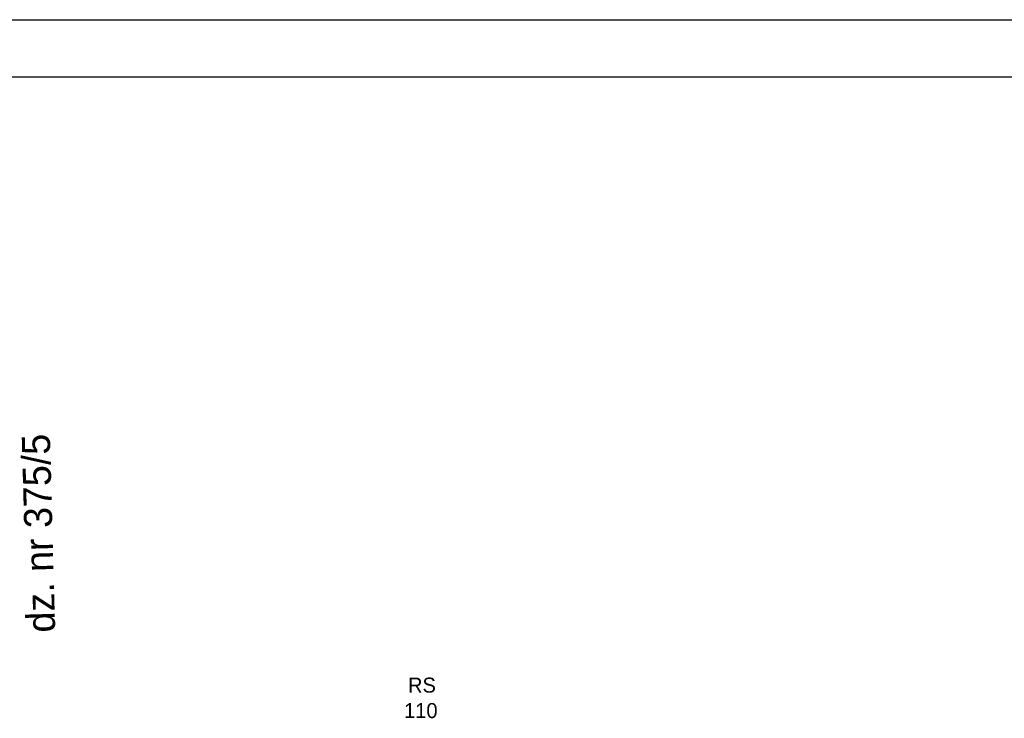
# Model space of a CAD drawing. Extents: x -220312 to -8310, y -91840 to 81907.
# Tile 63 of 128: x -190989 to -180492, y 43662 to 51109. Entities that reach past the tile are written whole.
import ezdxf

# ---------------------------------------------------------------- set-up
doc = ezdxf.new("R2010")
doc.units = 0
doc.header["$MEASUREMENT"] = 0
for name, color, linetype, lineweight in [('#ks', 34, 'Continuous', 30), ('Arch rynny_Nr_Pióra__21', 7, 'Continuous', 9), ('INWENT OPISY_Nr_Pióra__21', 7, 'Continuous', 9), ('PODKŁAD', 252, 'Continuous', 35), ('RAMKA', 255, 'Continuous', 35)]:
    doc.layers.add(name, color=color, linetype=linetype, lineweight=lineweight)
doc.styles.add('GENERATED_STYLE_6', font='txt')

# ---------------------------------------------------------------- blocks, each defined once
blk = doc.blocks.new('p1')
at = {"layer": 'Arch rynny_Nr_Pióra__21', "color": 252, "linetype": 'Continuous', "style": 'GENERATED_STYLE_6'}
for s, p in [('RS', (-186849, 43936)), ('110', (-186891, 43665))]:
    blk.add_text(s, height=160, dxfattribs=at).set_placement(p)
at = {"layer": 'INWENT OPISY_Nr_Pióra__21', "color": 252, "linetype": 'Continuous', "style": 'GENERATED_STYLE_6'}
blk.add_text('dz. nr 375/5', height=300, rotation=91.5569, dxfattribs=at).set_placement((-190610, 44580))
blk.add_text('dz. nr 375/5', height=300, rotation=91.5569, dxfattribs=at).set_placement((-190610, 44580))
blk = doc.blocks.new('A$C382C6C0C')
at = {"layer": '#ks', "color": 7, "lineweight": -3}
for p, q in [((-248.5, 61), (3951.5, 61)), ((0, 0), (3890.5, 0))]:
    blk.add_line(p, q, dxfattribs=at)
blk = doc.blocks.new('A$C689C700D')
at = {"layer": '#ks', "color": 1, "lineweight": 35, "xscale": 10, "yscale": 10, "zscale": 10}
blk.add_blockref('A$C382C6C0C', (-37653, 28364), dxfattribs=at)

msp = doc.modelspace()

# ---------------------------------------------------------------- block references
at = {"layer": 'PODKŁAD'}
msp.add_blockref('p1', (0, 0), dxfattribs=at)
at = {"layer": 'RAMKA'}
msp.add_blockref('A$C689C700D', (-160632, 22135), dxfattribs=at)

doc.saveas('drawing.dxf')
